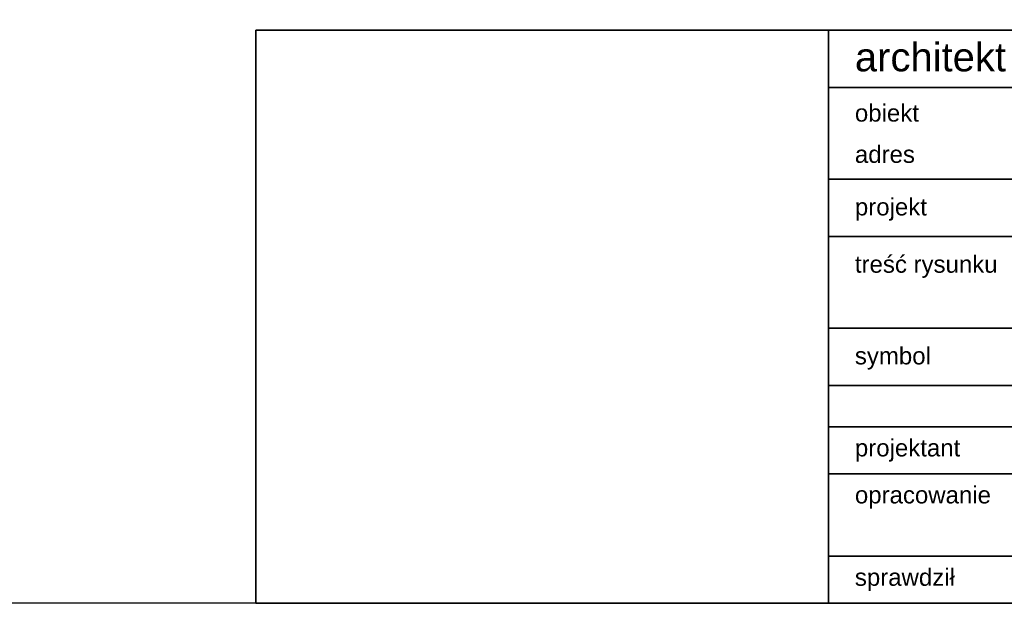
# Paper-space layout '450x700' of a CAD drawing. Header units: millimetres. Extents: x 0 to 420, y 0 to 695.
# Tile 1 of 86: x 95 to 228, y 5 to 84. Entities that reach past the tile are written whole.
import ezdxf

# ---------------------------------------------------------------- set-up
doc = ezdxf.new("R2010")
doc.units = ezdxf.units.MM
doc.layers.get('0').update_dxf_attribs({"linetype": 'CONTINUOUS'})
doc.layers.add('e-cad_kontur', color=2, linetype='CONTINUOUS')
doc.layers.add('Tabelka', color=172, linetype='CONTINUOUS')
doc.styles.add('STYL_AUTOMATYCZNY_1', font='arialbd.ttf')

# ---------------------------------------------------------------- blocks, each defined once
blk = doc.blocks.new('*U5')
at = {"color": 3}
blk.add_lwpolyline([(0, 690), (0, 0), (-415, 0), (-415, 690)], close=True, dxfattribs=at)

psp = doc.layouts.new('450x700')

# ---------------------------------------------------------------- linework, layer by layer
at = {"layer": 'e-cad_kontur', "color": 3, "linetype": 'Continuous', "lineweight": 35}
for p, q in [((127, 82.52), (415, 82.52)), ((127, 5), (127, 82.52)), ((139.41, 82.52), (410.72, 82.52)), ((204.53, 5), (204.53, 82.52)), ((204.53, 74.76), (379.34, 74.76)), ((204.53, 62.36), (415, 62.36)), ((204.53, 54.61), (379.34, 54.61)), ((204.53, 42.21), (379.34, 42.21)), ((204.53, 34.46), (415, 34.46)), ((204.53, 28.86), (379.34, 28.86)), ((204.53, 11.37), (343.54, 11.37)), ((127, 5), (415, 5))]:
    psp.add_line(p, q, dxfattribs=at)
psp.add_lwpolyline([(231.78, 22.5), (204.53, 22.5)], dxfattribs=at)

# ---------------------------------------------------------------- block references
at = {"layer": 'Tabelka'}
psp.add_blockref('*U5', (415, 5), dxfattribs=at)

# ---------------------------------------------------------------- texts
at = {"color": 7, "linetype": 'Continuous', "lineweight": 35, "attachment_point": 4, "style": 'STYL_AUTOMATYCZNY_1'}
for s, insert, char_height in [('\\A1;{\\fArial|b0|i0|c238|p34;architekt prowadzący}', (208.1, 78.31), 3.8758), ('\\A1;{\\fArial|b0|i0|c238|p34;obiekt}', (208.1, 71.31), 2.3255), ('\\A1;{\\fArial|b0|i0|c238|p34;adres}', (208.1, 65.73), 2.3255), ('\\A1;{\\fArial|b0|i0|c238|p34;projekt}', (208.1, 58.28), 2.3255), ('\\A1;{\\fArial|b0|i0|c238|p34;treść rysunku}', (208.1, 50.53), 2.3255), ('\\A1;{\\fArial|b0|i0|c238|p34;symbol}', (208.1, 38.13), 2.3255), ('\\A1;{\\fArial|b0|i0|c238|p34;projektant}', (208.1, 25.68), 2.3255), ('\\A1;{\\fArial|b0|i0|c238|p34;opracowanie}', (208.1, 19.32), 2.3255), ('\\A1;{\\fArial|b0|i0|c238|p34;sprawdził}', (208.1, 8.18), 2.3255)]:
    psp.add_mtext(s, dxfattribs=dict(at, insert=insert, char_height=char_height))

doc.saveas('drawing.dxf')
